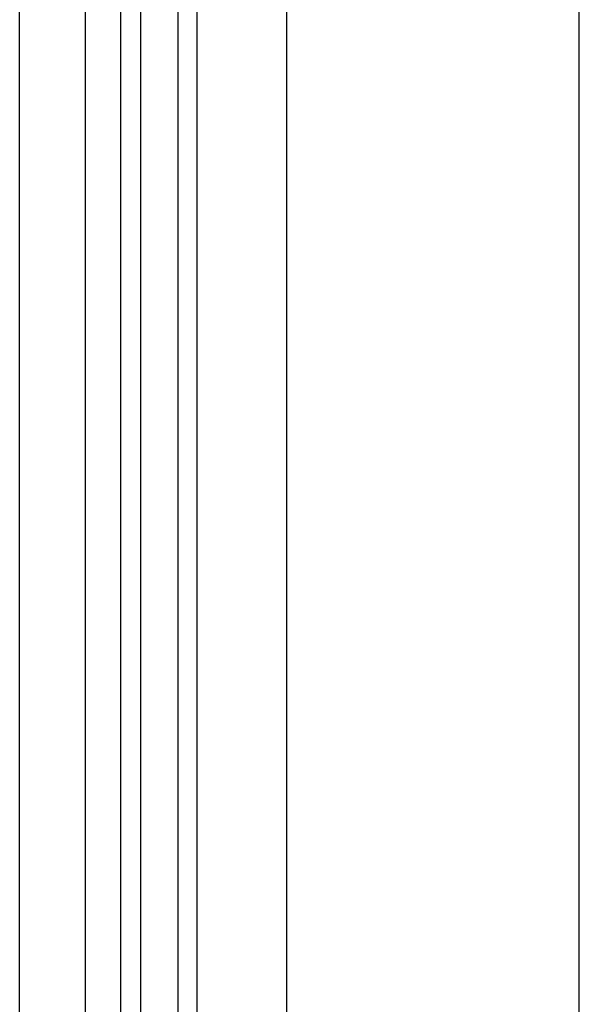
# Model space of a CAD drawing. Header units: millimetres. Extents: x 2845.84 to 2846.96, y 2905.71 to 2908.01.
# Tile 25 of 33: x 2846.86 to 2846.96, y 2906.7 to 2906.86. Entities that reach past the tile are written whole.
import ezdxf

# ---------------------------------------------------------------- set-up
doc = ezdxf.new("R2010")
doc.units = ezdxf.units.MM
doc.layers.add('SANINDUSA', color=3, linetype='Continuous')

msp = doc.modelspace()

# ---------------------------------------------------------------- linework, layer by layer
at = {"layer": 'SANINDUSA', "linetype": 'Continuous'}
for p, q in [((2846.95542, 2905.91434), (2846.95542, 2907.89434)), ((2846.90625, 2907.89357), (2846.90625, 2905.91511)), ((2846.86149, 2905.9527), (2846.86149, 2907.85598)), ((2846.87249, 2907.85598), (2846.87249, 2905.9527)), ((2846.87848, 2905.9527), (2846.87848, 2907.85548)), ((2846.88183, 2905.9527), (2846.88183, 2907.85548)), ((2846.88807, 2905.9527), (2846.88807, 2907.85548)), ((2846.89126, 2905.95238), (2846.89126, 2907.85548)), ((2846.89127, 2905.95238), (2846.89127, 2907.85548))]:
    msp.add_line(p, q, dxfattribs=at)

doc.saveas('drawing.dxf')
